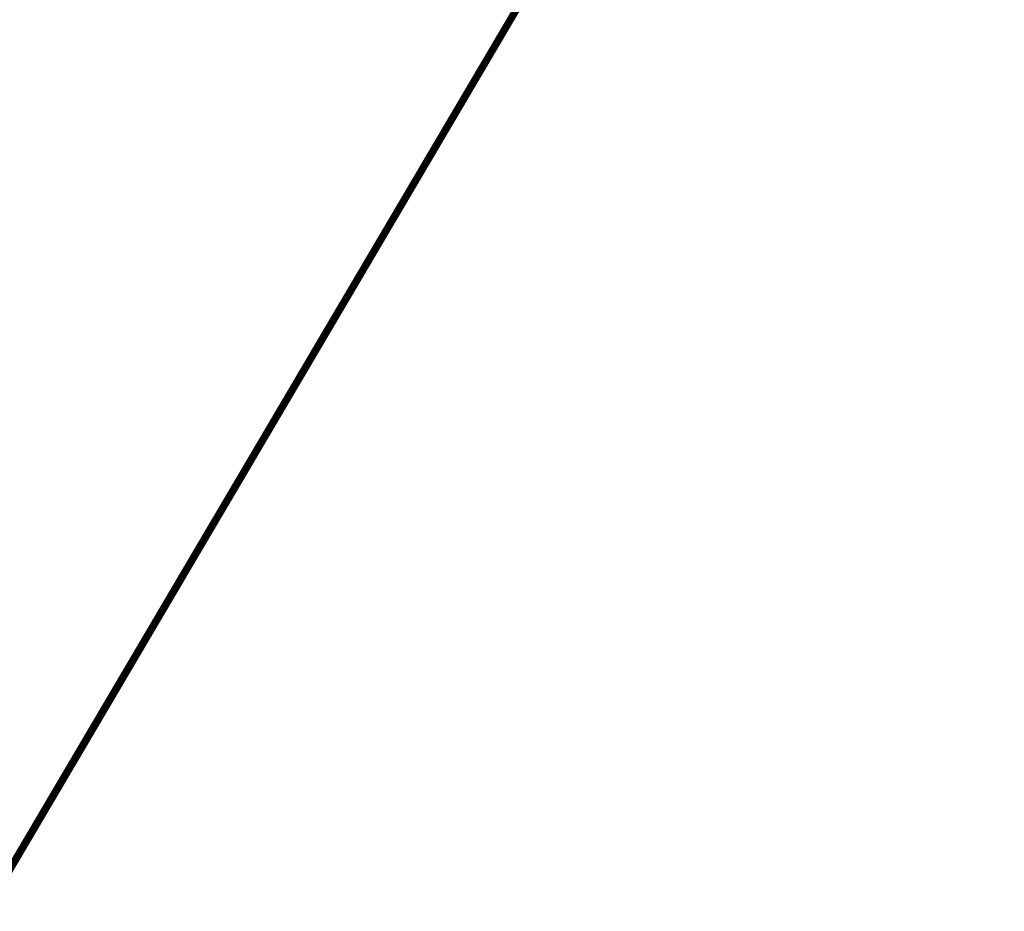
# Model space of a CAD drawing. Extents: x 1160024 to 2574774, y 200346 to 1150377.
# Tile 5 of 118: x 2439076 to 2482642, y 288052 to 327525. Entities that reach past the tile are written whole.
import ezdxf

# ---------------------------------------------------------------- set-up
doc = ezdxf.new("R2010")
doc.units = 0
doc.header["$MEASUREMENT"] = 0
doc.layers.add('Prop Earthen Structure False Cut Ditch Detail CELL', color=9, linetype='Continuous', lineweight=30)
doc.layers.add('Typical Terminator CELL', color=7, linetype='Continuous', lineweight=0)
doc.styles.add('Style-GEOMETRICFUTURA_211_M_L', font='GEOMETRICFUTURA_211_M_L.shx')
doc.dimstyles.new('erosion_control', dxfattribs={"dimtxt": 4.99999, "dimasz": 9.99998, "dimexe": 2.499995, "dimexo": 2.499995, "dimgap": 2.499995, "dimtad": 0, "dimtih": 1, "dimtoh": 1, "dimzin": 3, "dimdsep": 46, "dimtxsty": 'Style-GEOMETRICFUTURA_211_M_L', "dimcen": 0.09, "dimaunit": 1, "dimadec": 4, "dimazin": 3, "dimtfac": 1, "dimtofl": 0, "dimtmove": 0, "dimatfit": 1, "dimfxl": 1, "dimtzin": 3, "dimlwd": 106, "dimarcsym": 0})

# ---------------------------------------------------------------- blocks, each defined once
blk = doc.blocks.new('TERMINATOR_0.5')
at = {"color": 1, "linetype": 'Continuous', "lineweight": 0}
blk.add_line((0, 0), (-1, -0.1), dxfattribs=at)
blk = doc.blocks.new('PROP EARTHEN STRUCTURE FALSE CUT DITCH DETAIL')
at = {"layer": 'Prop Earthen Structure False Cut Ditch Detail CELL', "lineweight": 13, "annotation_type": 0, "has_hookline": 1, "hookline_direction": 0, "horizontal_direction": (0.992551, -0.12183, 0)}
for points, text_width in [([(15, 25), (-71875, -165310), (-71870, -165310)], 36.8), ([(13, 39), (-71867, -165270), (-71862, -165271)], 31), ([(166, 52), (-71718, -165325), (-71713, -165325)], 21.4)]:
    blk.add_leader(points, dimstyle='erosion_control', override={"dimasz": 4.99999, "dimldrblk": 'TERMINATOR_0.5', "dimlwd": 65534}, dxfattribs=dict(at, text_width=text_width))

msp = doc.modelspace()

# ---------------------------------------------------------------- block references
at = {"layer": 'Prop Earthen Structure False Cut Ditch Detail CELL', "rotation": 353.0022961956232}
msp.add_blockref('PROP EARTHEN STRUCTURE FALSE CUT DITCH DETAIL', (2482470, 364469), dxfattribs=at)

doc.saveas('drawing.dxf')
